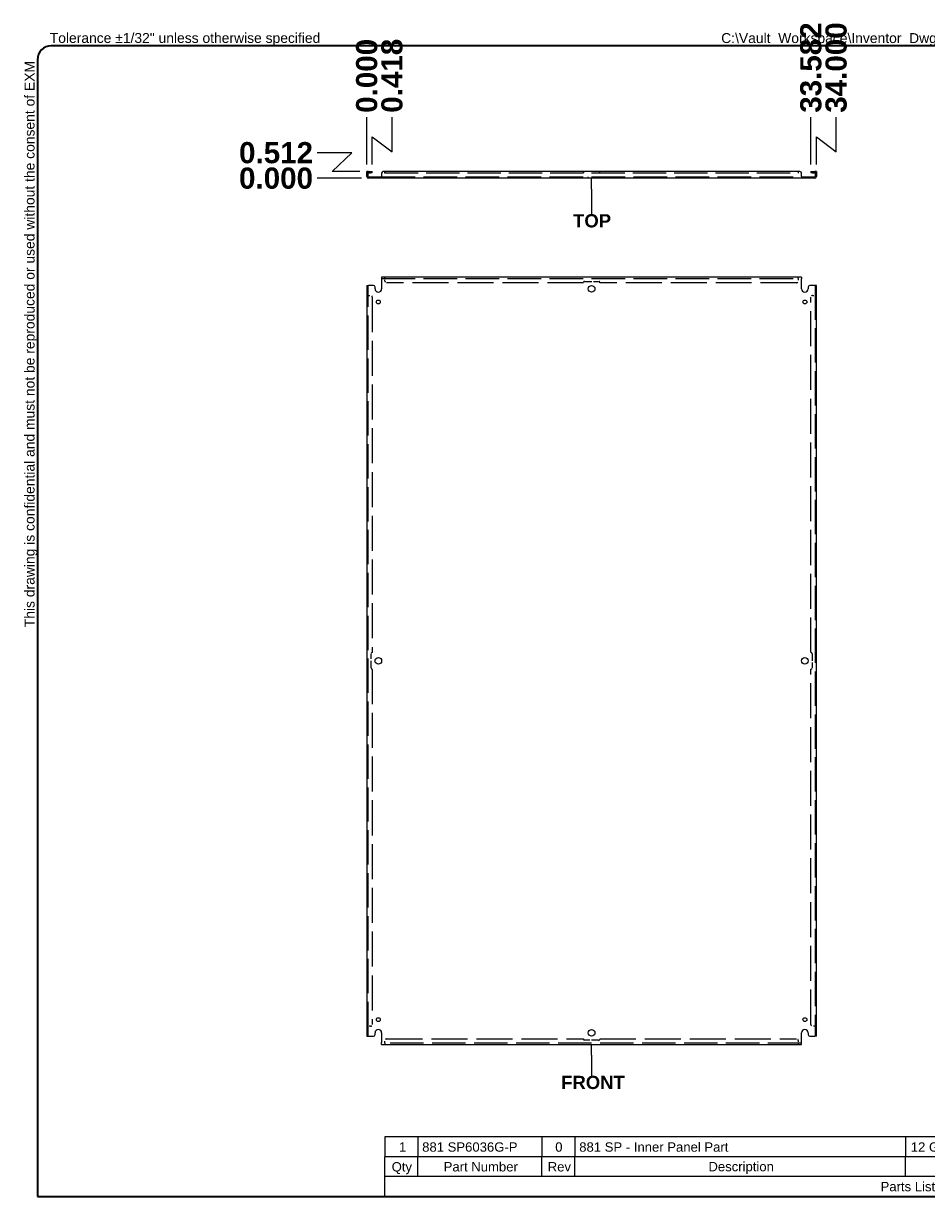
# Model space of a CAD drawing. Header units: inches. Extents: x 4 to 141, y 3 to 92.
# Tile 1 of 2: x 4 to 73, y 3 to 92. Entities that reach past the tile are written whole.
import ezdxf

# ---------------------------------------------------------------- set-up
doc = ezdxf.new("R2010")
doc.units = ezdxf.units.IN
doc.header["$LTSCALE"] = 13.333333
doc.header["$MEASUREMENT"] = 0
doc.linetypes.add('DASHED_SPACE', pattern=[0.2067, 0.1654, -0.0413])
doc.layers.get('0').update_dxf_attribs({"lineweight": 25})
for name, color, linetype, lineweight in [('Dimensions(ANSI)', 7, 'Continuous', 25), ('Hidden Edges(ANSI)', 7, 'DASHED_SPACE', 25), ('Sketch Geometry(ANSI)', 7, 'Continuous', 25), ('Symbols(ANSI)', 7, 'Continuous', 25), ('Visible Edges(ANSI)', 7, 'Continuous', 25)]:
    doc.layers.add(name, color=color, linetype=linetype, lineweight=lineweight)
doc.styles.add('Current-ANSI', font='arial.ttf')
doc.styles.add('Dimension-ANSI', font='arialbd.ttf')
doc.styles.add('Part List-ANSI', font='arial.ttf')
doc.dimstyles.new('INCH-ANSI', dxfattribs={"dimscale": 13.333333, "dimtxt": 0.12, "dimasz": 0.098425, "dimexe": 0.04, "dimexo": 0.04, "dimgap": 0.031496, "dimtad": 0, "dimtih": 1, "dimtoh": 1, "dimdec": 3, "dimrnd": 1e-08, "dimzin": 0, "dimdsep": 46, "dimtxsty": 'Dimension-ANSI', "dimcen": 0.09, "dimdle": 0.312, "dimclrd": 179, "dimclre": 179, "dimclrt": 7, "dimadec": 1, "dimazin": 0, "dimtfac": 1, "dimtdec": 3, "dimtofl": 0, "dimtmove": 0, "dimatfit": 3, "dimfxl": 1, "dimtolj": 1, "dimtzin": 4, "dimlwd": 25, "dimlwe": 25, "dimarcsym": 0})
doc.dimstyles.new('INCH-ANSI-VERTICAL', dxfattribs={"dimscale": 13.333333, "dimtxt": 0.12, "dimasz": 0.098425, "dimexe": 0.04, "dimexo": 0.04, "dimgap": 0.031496, "dimtad": 0, "dimtih": 1, "dimtoh": 1, "dimdec": 3, "dimrnd": 1e-08, "dimzin": 0, "dimdsep": 46, "dimtxsty": 'Dimension-ANSI', "dimcen": 0.09, "dimdle": 0.312, "dimclrd": 179, "dimclre": 179, "dimclrt": 7, "dimadec": 1, "dimazin": 0, "dimtfac": 1, "dimtdec": 3, "dimtofl": 0, "dimtmove": 0, "dimatfit": 3, "dimfxl": 1, "dimtolj": 1, "dimtzin": 4, "dimlwd": 25, "dimlwe": 25, "dimarcsym": 0})

# ---------------------------------------------------------------- blocks, each defined once
blk = doc.blocks.new('Parts List')
at = {"layer": 'Symbols(ANSI)'}
for p, q in [((13.023, 0.795), (3.548, 0.795)), ((3.548, 0.795), (3.548, 0.615)), ((3.848, 0.795), (3.848, 0.615)), ((4.973, 0.795), (4.973, 0.615)), ((5.273, 0.795), (5.273, 0.615)), ((8.273, 0.795), (8.273, 0.615)), ((10.023, 0.795), (10.023, 0.615)), ((11.523, 0.795), (11.523, 0.615)), ((13.023, 0.795), (13.023, 0.615)), ((13.023, 0.615), (3.548, 0.615)), ((3.548, 0.435), (3.548, 0.615)), ((3.848, 0.435), (3.848, 0.615)), ((4.973, 0.435), (4.973, 0.615)), ((5.273, 0.435), (5.273, 0.615)), ((8.273, 0.435), (8.273, 0.615)), ((10.023, 0.435), (10.023, 0.615)), ((11.523, 0.435), (11.523, 0.615)), ((13.023, 0.435), (13.023, 0.615)), ((3.548, 0.255), (3.548, 0.435)), ((13.023, 0.435), (3.548, 0.435)), ((13.023, 0.255), (13.023, 0.435)), ((13.023, 0.255), (3.548, 0.255))]:
    blk.add_line(p, q, dxfattribs=at)
at = {"layer": 'Symbols(ANSI)', "char_height": 0.085, "attachment_point": 7, "line_spacing_factor": 0.25, "style": 'Part List-ANSI'}
for s, insert in [('1', (3.678, 0.662)), ('881 SP6036G-P', (3.888, 0.66)), ('0', (5.095, 0.66)), ('881 SP - Inner Panel Part', (5.313, 0.66)), ('12 Ga Galvanized', (8.321, 0.66)), ('Unpainted', (10.068, 0.638)), ('Galvanized', (11.565, 0.66)), ('Qty', (3.611, 0.456)), ('Part Number', (4.083, 0.481)), ('Rev', (5.027, 0.481)), ('Description', (6.485, 0.458)), ('Material', (8.946, 0.481)), ('Color', (10.637, 0.48)), ('Finish', (12.125, 0.481)), ('Parts List', (8.047, 0.301))]:
    blk.add_mtext(s, dxfattribs=dict(at, insert=insert))
blk = doc.blocks.new('Datum Identifier1')
at = {"layer": 'Symbols(ANSI)', "color": 7, "linetype": 'Continuous', "lineweight": 25}
for q in [(5.425, 1.634), (5.425, 1.536), (5.425, 1.352)]:
    blk.add_line((5.425, 1.536), q, dxfattribs=at)
at = {"layer": 'Symbols(ANSI)', "color": 7, "insert": (5.149, 1.228), "char_height": 0.12, "attachment_point": 7, "line_spacing_factor": 0.25, "style": 'Dimension-ANSI'}
blk.add_mtext('FRONT', dxfattribs=at)
blk = doc.blocks.new('Datum Identifier2')
at = {"layer": 'Symbols(ANSI)', "color": 7, "linetype": 'Continuous', "lineweight": 25}
for p, q in [((5.425, 9.393), (5.425, 9.491)), ((5.425, 9.393), (5.425, 9.352)), ((5.425, 9.352), (5.425, 9.168))]:
    blk.add_line(p, q, dxfattribs=at)
at = {"layer": 'Symbols(ANSI)', "color": 7, "insert": (5.257, 9.044), "char_height": 0.12, "attachment_point": 7, "line_spacing_factor": 0.25, "style": 'Dimension-ANSI'}
blk.add_mtext('TOP', dxfattribs=at)
blk = doc.blocks.new('*D12')
at = {"layer": 'Defpoints', "color": 0, "linetype": 'Continuous', "transparency": 16777216}
for p in [(30.2, 84.997), (30.2, 80.878), (30.2, 80.878)]:
    blk.add_point(p, dxfattribs=at)
at = {"layer": 'Dimensions(ANSI)', "color": 179, "linetype": 'Continuous', "lineweight": 25, "transparency": 16777216}
blk.add_line((30.2, 81.411), (30.2, 84.997), dxfattribs=at)
at = {"layer": 'Dimensions(ANSI)', "color": 7, "linetype": 'Continuous', "lineweight": 25, "transparency": 16777216, "insert": (30.2, 88.111), "char_height": 1.6, "attachment_point": 5, "rotation": 90, "style": 'Dimension-ANSI'}
blk.add_mtext('\\A1;0.000', dxfattribs=at)
blk = doc.blocks.new('*D13')
at = {"layer": 'Defpoints', "color": 0, "linetype": 'Continuous', "transparency": 16777216}
for p in [(32.111, 84.997), (30.2, 80.878), (30.618, 80.878)]:
    blk.add_point(p, dxfattribs=at)
at = {"layer": 'Dimensions(ANSI)', "color": 179, "linetype": 'Continuous', "lineweight": 25, "transparency": 16777216}
for p, q in [((32.111, 82.372), (32.111, 84.997)), ((30.618, 81.411), (30.618, 83.502)), ((30.618, 83.502), (32.111, 82.372))]:
    blk.add_line(p, q, dxfattribs=at)
at = {"layer": 'Dimensions(ANSI)', "color": 7, "linetype": 'Continuous', "lineweight": 25, "transparency": 16777216, "insert": (32.111, 88.116), "char_height": 1.6, "attachment_point": 5, "rotation": 90, "style": 'Dimension-ANSI'}
blk.add_mtext('\\A1;0.418', dxfattribs=at)
blk = doc.blocks.new('*D14')
at = {"layer": 'Defpoints', "color": 0, "linetype": 'Continuous', "transparency": 16777216}
for p in [(63.782, 84.997), (30.2, 80.878), (63.782, 80.878)]:
    blk.add_point(p, dxfattribs=at)
at = {"layer": 'Dimensions(ANSI)', "color": 179, "linetype": 'Continuous', "lineweight": 25, "transparency": 16777216}
blk.add_line((63.782, 81.411), (63.782, 84.997), dxfattribs=at)
at = {"layer": 'Dimensions(ANSI)', "color": 7, "linetype": 'Continuous', "lineweight": 25, "transparency": 16777216, "insert": (63.782, 88.737), "char_height": 1.6, "attachment_point": 5, "rotation": 90, "style": 'Dimension-ANSI'}
blk.add_mtext('\\A1;33.582', dxfattribs=at)
blk = doc.blocks.new('*D15')
at = {"layer": 'Defpoints', "color": 0, "linetype": 'Continuous', "transparency": 16777216}
for p in [(65.693, 84.997), (30.2, 80.878), (64.2, 80.878)]:
    blk.add_point(p, dxfattribs=at)
at = {"layer": 'Dimensions(ANSI)', "color": 179, "linetype": 'Continuous', "lineweight": 25, "transparency": 16777216}
for p, q in [((65.693, 82.372), (65.693, 84.997)), ((64.2, 81.411), (64.2, 83.502)), ((64.2, 83.502), (65.693, 82.372))]:
    blk.add_line(p, q, dxfattribs=at)
at = {"layer": 'Dimensions(ANSI)', "color": 7, "linetype": 'Continuous', "lineweight": 25, "transparency": 16777216, "insert": (65.693, 88.738), "char_height": 1.6, "attachment_point": 5, "rotation": 90, "style": 'Dimension-ANSI'}
blk.add_mtext('\\A1;34.000', dxfattribs=at)
blk = doc.blocks.new('*D20')
at = {"layer": 'Defpoints', "color": 0, "linetype": 'Continuous', "transparency": 16777216}
for p in [(26.454, 80.366), (30.336, 80.366), (30.336, 80.366)]:
    blk.add_point(p, dxfattribs=at)
at = {"layer": 'Dimensions(ANSI)', "color": 179, "linetype": 'Continuous', "lineweight": 25, "transparency": 16777216}
blk.add_line((29.803, 80.366), (26.454, 80.366), dxfattribs=at)
at = {"layer": 'Dimensions(ANSI)', "color": 7, "linetype": 'Continuous', "lineweight": 25, "transparency": 16777216, "insert": (23.339, 80.366), "char_height": 1.6, "attachment_point": 5, "style": 'Dimension-ANSI'}
blk.add_mtext('\\A1;0.000', dxfattribs=at)
blk = doc.blocks.new('*D21')
at = {"layer": 'Defpoints', "color": 0, "linetype": 'Continuous', "transparency": 16777216}
for p in [(26.454, 82.292), (30.2, 80.878), (30.336, 80.366)]:
    blk.add_point(p, dxfattribs=at)
at = {"layer": 'Dimensions(ANSI)', "color": 179, "linetype": 'Continuous', "lineweight": 25, "transparency": 16777216}
for p, q in [((29.079, 82.292), (26.454, 82.292)), ((27.575, 80.878), (29.079, 82.292)), ((29.667, 80.878), (27.575, 80.878))]:
    blk.add_line(p, q, dxfattribs=at)
at = {"layer": 'Dimensions(ANSI)', "color": 7, "linetype": 'Continuous', "lineweight": 25, "transparency": 16777216, "insert": (23.34, 82.292), "char_height": 1.6, "attachment_point": 5, "style": 'Dimension-ANSI'}
blk.add_mtext('\\A1;0.512', dxfattribs=at)
blk = doc.blocks.new('Borders EXM - B (Inch)')
at = {"layer": 'Sketch Geometry(ANSI)', "linetype": 'Continuous', "lineweight": 35}
for p, q in [((16.398, 10.692), (0.523, 10.692)), ((0.398, 10.567), (0.398, 0.255)), ((16.523, 0.38), (16.523, 10.567)), ((0.398, 0.255), (16.398, 0.255))]:
    blk.add_line(p, q, dxfattribs=at)
for centre, start, end in [((0.523, 10.567), 90, 180), ((16.398, 10.567), 0, 90), ((16.398, 0.38), 270, 0)]:
    blk.add_arc(centre, 0.125, start, end, dxfattribs=at)
at = {"layer": 'Symbols(ANSI)', "color": 7, "char_height": 0.09, "attachment_point": 7, "style": 'Current-ANSI'}
for s, insert in [('Tolerance ±1/32" unless otherwise specified', (0.509, 10.692)), ('Tolérance ±1/32" sauf spécification contraire', (13.93, 10.691))]:
    blk.add_mtext(s, dxfattribs=dict(at, insert=insert))
for s, insert, rotation in [('This drawing is confidential and must not be reproduced or used without the consent of EXM', (0.398, 5.419), 90), ('Ce dessin est confidentiel et ne doit pas être reproduit ou utilisé sans le consentement de EXM', (16.522, 10.576), 270)]:
    blk.add_mtext(s, dxfattribs=dict(at, insert=insert, rotation=rotation))
at = {"layer": 'Symbols(ANSI)', "color": 7, "style": 'Current-ANSI'}
blk.add_attdef('FILENAME_AND_PATH_001', (6.601, 10.718), '', height=0.09, dxfattribs=at)

msp = doc.modelspace()

# ---------------------------------------------------------------- linework, layer by layer
at = {"layer": 'Hidden Edges(ANSI)', "ltscale": 0.023899}
for p, q in [((30.3051, 80.7413), (30.2001, 80.7413)), ((30.5246, 80.8775), (30.5246, 80.7725)), ((46.5751, 80.8775), (46.5751, 80.7725)), ((47.8251, 80.7725), (47.8251, 80.8775)), ((63.8756, 80.8775), (63.8756, 80.7725)), ((64.0951, 80.7413), (64.2001, 80.7413)), ((30.9301, 80.3655), (30.9301, 80.4705)), ((31.2201, 80.3655), (31.2201, 80.4705)), ((46.9501, 80.3655), (46.9501, 80.4705)), ((47.4501, 80.3655), (47.4501, 80.4705)), ((63.1801, 80.4705), (63.1801, 80.3655)), ((63.4701, 80.4705), (63.4701, 80.3655)), ((31.5749, 72.7872), (31.5749, 72.8922)), ((31.5751, 72.7872), (31.5751, 72.8922)), ((62.8251, 72.7872), (62.8251, 72.8922)), ((62.8253, 72.7872), (62.8253, 72.8922)), ((30.3051, 71.5174), (30.2001, 71.5174)), ((30.3051, 71.5172), (30.2001, 71.5172)), ((64.0951, 71.5174), (64.2001, 71.5174)), ((64.0951, 71.5172), (64.2001, 71.5172)), ((30.3051, 16.2672), (30.2001, 16.2672)), ((30.3051, 16.267), (30.2001, 16.267)), ((64.0951, 16.2672), (64.2001, 16.2672)), ((64.0951, 16.267), (64.2001, 16.267)), ((31.5749, 14.9972), (31.5749, 14.8922)), ((31.5751, 14.9972), (31.5751, 14.8922)), ((62.8251, 14.9972), (62.8251, 14.8922)), ((62.8253, 14.9972), (62.8253, 14.8922))]:
    msp.add_line(p, q, dxfattribs=at)
at = {"layer": 'Hidden Edges(ANSI)', "ltscale": 1.13389}
msp.add_line((31.5751, 80.7725), (62.8251, 80.7725), dxfattribs=at)
at = {"layer": 'Hidden Edges(ANSI)', "ltscale": 1.152032}
for p, q in [((31.3251, 80.4705), (63.0751, 80.4705)), ((31.3251, 72.7872), (63.0751, 72.7872)), ((63.0751, 14.9972), (31.3251, 14.9972))]:
    msp.add_line(p, q, dxfattribs=at)
at = {"layer": 'Hidden Edges(ANSI)', "ltscale": 0.01103}
for p, q in [((31.5751, 72.7872), (31.5751, 72.7562)), ((62.8251, 72.7872), (62.8251, 72.7562)), ((30.3051, 71.5172), (30.3361, 71.5172)), ((64.0951, 71.5172), (64.0641, 71.5172)), ((30.3051, 16.2672), (30.3361, 16.2672)), ((64.0951, 16.2672), (64.0641, 16.2672)), ((31.5751, 14.9972), (31.5751, 15.0282)), ((62.8251, 14.9972), (62.8251, 15.0282))]:
    msp.add_line(p, q, dxfattribs=at)
at = {"layer": 'Hidden Edges(ANSI)', "ltscale": 0.035784}
for p, q in [((31.5751, 72.5992), (31.5751, 72.7562)), ((62.8251, 72.7562), (62.8251, 72.5992)), ((30.3361, 71.5172), (30.4931, 71.5172)), ((63.9071, 71.5172), (64.0641, 71.5172)), ((30.4931, 16.2672), (30.3361, 16.2672)), ((64.0641, 16.2672), (63.9071, 16.2672)), ((31.5751, 15.0282), (31.5751, 15.1852)), ((62.8251, 15.1852), (62.8251, 15.0282))]:
    msp.add_line(p, q, dxfattribs=at)
at = {"layer": 'Hidden Edges(ANSI)', "ltscale": 1.176654}
for p, q in [((30.3051, 15.5172), (30.3051, 72.2672)), ((64.0951, 72.2672), (64.0951, 15.5172))]:
    msp.add_line(p, q, dxfattribs=at)
at = {"layer": 'Hidden Edges(ANSI)', "ltscale": 1.233672}
for p, q in [((46.5751, 72.4742), (31.7001, 72.4742)), ((62.7001, 72.4742), (47.8251, 72.4742)), ((31.7001, 15.3102), (46.5751, 15.3102)), ((47.8251, 15.3102), (62.7001, 15.3102))]:
    msp.add_line(p, q, dxfattribs=at)
at = {"layer": 'Hidden Edges(ANSI)', "ltscale": 0.242863}
for p, q in [((46.6686, 72.5677), (47.7316, 72.5677)), ((30.5246, 43.3607), (30.5246, 44.4237)), ((63.8756, 44.4237), (63.8756, 43.3607)), ((47.7316, 15.2167), (46.6686, 15.2167))]:
    msp.add_line(p, q, dxfattribs=at)
at = {"layer": 'Hidden Edges(ANSI)', "ltscale": 1.200179}
for p, q in [((30.6181, 71.3922), (30.6181, 44.5172)), ((63.7821, 44.5172), (63.7821, 71.3922)), ((30.6181, 43.2672), (30.6181, 16.3922)), ((63.7821, 16.3922), (63.7821, 43.2672))]:
    msp.add_line(p, q, dxfattribs=at)
at = {"layer": 'Hidden Edges(ANSI)', "ltscale": 0.041579}
for centre, start, end in [((30.3361, 80.7415), 103.17589, 180), ((64.0641, 80.7415), 0, 76.82411)]:
    msp.add_arc(centre, 0.136, start, end, dxfattribs=at)
at = {"layer": 'Hidden Edges(ANSI)', "ltscale": 0.044778}
for centre, start, end in [((31.7001, 72.5992), 180, 270), ((62.7001, 72.5992), 270, 0), ((30.4931, 71.3922), 0, 90), ((63.9071, 71.3922), 90, 180), ((30.4931, 16.3922), 270, 0), ((63.9071, 16.3922), 180, 270), ((31.7001, 15.1852), 90, 180), ((62.7001, 15.1852), 0, 90)]:
    msp.add_arc(centre, 0.125, start, end, dxfattribs=at)
at = {"layer": 'Hidden Edges(ANSI)', "ltscale": 0.033469}
for centre, start, end in [((46.6686, 72.4742), 90, 180), ((47.7316, 72.4742), 0, 90), ((30.6181, 44.4237), 90, 180), ((63.7821, 44.4237), 0, 90), ((30.6181, 43.3607), 180, 270), ((63.7821, 43.3607), 270, 0), ((46.6686, 15.3102), 180, 270), ((47.7316, 15.3102), 270, 0)]:
    msp.add_arc(centre, 0.0935, start, end, dxfattribs=at)
at = {"layer": 'Visible Edges(ANSI)'}
for p, q in [((30.2001, 80.7525), (30.2001, 80.8775)), ((30.3051, 80.8775), (30.2001, 80.8775)), ((30.2001, 80.5015), (30.2001, 80.7525)), ((30.3051, 80.8775), (30.3051, 80.7525)), ((30.3051, 80.5015), (30.3051, 80.7525)), ((30.3361, 80.8775), (30.4931, 80.8775)), ((30.3361, 80.7725), (30.4931, 80.7725)), ((30.4931, 80.8775), (30.6181, 80.8775)), ((30.6181, 80.7725), (30.4931, 80.7725)), ((30.6181, 80.7725), (30.6181, 80.8775)), ((31.3251, 80.7525), (31.3251, 80.5015)), ((31.5749, 80.8775), (31.4501, 80.8775)), ((31.5749, 80.7413), (31.5749, 80.8775)), ((31.5751, 80.7413), (31.5749, 80.7413)), ((62.8251, 80.8775), (31.5751, 80.8775)), ((31.5751, 80.8775), (31.5751, 80.7415)), ((31.5751, 80.7415), (31.5751, 80.7413)), ((62.8251, 80.8775), (62.8251, 80.7415)), ((62.8251, 80.7413), (62.8251, 80.7415)), ((62.8253, 80.7413), (62.8251, 80.7413)), ((62.8253, 80.8775), (62.8253, 80.7413)), ((62.9501, 80.8775), (62.8253, 80.8775)), ((63.0751, 80.5015), (63.0751, 80.7525)), ((63.7821, 80.8775), (63.9071, 80.8775)), ((63.7821, 80.8775), (63.7821, 80.7725)), ((63.9071, 80.7725), (63.7821, 80.7725)), ((63.9071, 80.8775), (64.0641, 80.8775)), ((63.9071, 80.7725), (64.0641, 80.7725)), ((64.0951, 80.7525), (64.0951, 80.8775)), ((64.2001, 80.8775), (64.0951, 80.8775)), ((64.0951, 80.7525), (64.0951, 80.5015)), ((64.2001, 80.8775), (64.2001, 80.7525)), ((64.2001, 80.7525), (64.2001, 80.5015)), ((30.3361, 80.4705), (30.7001, 80.4705)), ((30.7001, 80.3655), (30.3361, 80.3655)), ((30.7001, 80.4705), (30.8251, 80.4705)), ((30.8251, 80.3655), (30.7001, 80.3655)), ((30.8251, 80.3655), (30.8251, 80.4705)), ((30.8251, 80.4705), (31.3251, 80.4705)), ((31.3251, 80.3655), (30.8251, 80.3655)), ((31.3251, 80.5015), (31.3251, 80.3655)), ((63.0751, 80.3655), (31.3251, 80.3655)), ((63.0751, 80.5015), (63.0751, 80.3655)), ((63.0751, 80.4705), (63.5751, 80.4705)), ((63.5751, 80.3655), (63.0751, 80.3655)), ((63.5751, 80.4705), (63.7001, 80.4705)), ((63.5751, 80.4705), (63.5751, 80.3655)), ((63.7001, 80.3655), (63.5751, 80.3655)), ((63.7001, 80.4705), (64.0641, 80.4705)), ((64.0641, 80.3655), (63.7001, 80.3655)), ((63.0751, 72.8922), (31.3251, 72.8922)), ((31.3251, 72.8922), (31.3251, 72.7562)), ((31.3251, 72.7562), (31.3251, 72.0172)), ((63.0751, 72.8922), (63.0751, 72.7562)), ((63.0751, 72.0172), (63.0751, 72.7562)), ((30.2001, 72.2672), (30.3361, 72.2672)), ((30.2001, 72.2672), (30.2001, 15.5172)), ((30.7001, 72.2672), (30.3361, 72.2672)), ((30.8251, 72.0172), (30.8251, 72.1422)), ((63.5751, 72.1422), (63.5751, 72.0172)), ((64.0641, 72.2672), (63.7001, 72.2672)), ((64.2001, 72.2672), (64.0641, 72.2672)), ((64.2001, 15.5172), (64.2001, 72.2672)), ((30.2001, 15.5172), (30.3361, 15.5172)), ((30.3361, 15.5172), (30.7001, 15.5172)), ((30.8251, 15.6422), (30.8251, 15.7672)), ((31.3251, 15.7672), (31.3251, 15.0282)), ((63.0751, 15.0282), (63.0751, 15.7672)), ((63.5751, 15.7672), (63.5751, 15.6422)), ((63.7001, 15.5172), (64.0641, 15.5172)), ((64.2001, 15.5172), (64.0641, 15.5172)), ((31.3251, 14.8922), (31.3251, 15.0282)), ((31.3251, 14.8922), (63.0751, 14.8922)), ((63.0751, 14.8922), (63.0751, 15.0282))]:
    msp.add_line(p, q, dxfattribs=at)
for centre, radius in [((47.2001, 72.0172), 0.25), ((31.0751, 71.0172), 0.145), ((63.3251, 71.0172), 0.145), ((31.0751, 43.8922), 0.25), ((63.3251, 43.8922), 0.25), ((31.0751, 16.7672), 0.145), ((63.3251, 16.7672), 0.145), ((47.2001, 15.7672), 0.25)]:
    msp.add_circle(centre, radius, dxfattribs=at)
for centre, radius, start, end in [((30.3361, 80.7415), 0.136, 90, 103.17589), ((30.3361, 80.7415), 0.031, 90, 180), ((31.4501, 80.7525), 0.125, 90, 180), ((62.9501, 80.7525), 0.125, 0, 90), ((64.0641, 80.7415), 0.136, 76.82411, 90), ((64.0641, 80.7415), 0.031, 0, 90), ((30.3361, 80.5015), 0.136, 180, 270), ((30.3361, 80.5015), 0.031, 180, 270), ((64.0641, 80.5015), 0.136, 270, 0), ((64.0641, 80.5015), 0.031, 270, 0), ((30.7001, 72.1422), 0.125, 0, 90), ((31.0751, 72.0172), 0.25, 180, 0), ((63.3251, 72.0172), 0.25, 180, 0), ((63.7001, 72.1422), 0.125, 90, 180), ((31.0751, 15.7672), 0.25, 0, 180), ((63.3251, 15.7672), 0.25, 0, 180), ((30.7001, 15.6422), 0.125, 270, 0), ((63.7001, 15.6422), 0.125, 180, 270)]:
    msp.add_arc(centre, radius, start, end, dxfattribs=at)

# ---------------------------------------------------------------- block references
at = {"xscale": 8.333333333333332, "yscale": 8.333333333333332, "zscale": 8.333333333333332}
msp.add_blockref('Borders EXM - B (Inch)', (1.9893, 1.2727), dxfattribs=at).add_auto_attribs({'FILENAME_AND_PATH_001': 'C:\\Vault_Workspace\\Inventor_Dwg\\Inv-8\\881SP\\881SP6036G.idw'})
at = {"layer": 'Symbols(ANSI)', "xscale": 8.333333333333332, "yscale": 8.333333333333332, "zscale": 8.333333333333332}
for name in ['Datum Identifier2', 'Datum Identifier1', 'Parts List']:
    msp.add_blockref(name, (1.9893, 1.2727), dxfattribs=at)

# ---------------------------------------------------------------- dimensions: what is measured, and where the dimension line sits
at = {"layer": 'Dimensions(ANSI)', "color": 179, "linetype": 'Continuous', "lineweight": 25, "true_color": 0x262658}
for feature_location, offset, dtype, origin, dimstyle, picture, middle in [((64.2001, 80.8775), (1.4928, 4.119), 1, (30.2001, 80.8775), 'INCH-ANSI-VERTICAL', '*D15', (65.6929, 88.7376)), ((63.7821, 80.8775), (0, 4.119), 1, (30.2001, 80.8775), 'INCH-ANSI-VERTICAL', '*D14', (63.7821, 88.7365)), ((30.2000741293, 80.8775326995), (0, 4.1189993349), 1, (30.2000741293, 80.8775326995), 'INCH-ANSI-VERTICAL', '*D12', (30.2000741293, 88.1111590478)), ((30.6181, 80.8775), (1.4928, 4.119), 1, (30.2001, 80.8775), 'INCH-ANSI-VERTICAL', '*D13', (32.1109, 88.1161)), ((30.2001, 80.8775), (-3.7462, 1.4141), 0, (30.3361, 80.3655), 'INCH-ANSI', '*D21', (23.3404, 82.2917)), ((30.3360741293, 80.3655326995), (-3.8821642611, 0), 0, (30.3360741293, 80.3655326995), 'INCH-ANSI', '*D20', (23.3392828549, 80.3655326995))]:
    dim = msp.add_ordinate_dim(feature_location=feature_location, offset=offset, dtype=dtype, origin=origin, dimstyle=dimstyle, override={"dimgap": 0.031496, "dimtad": 0, "dimdec": 3, "dimlfac": 1, "dimtol": 0, "dimlim": 0, "dimtp": 0, "dimtm": 0, "dimtdec": 3}, dxfattribs=at)
    dim.commit()
    dim.dimension.update_dxf_attribs({"geometry": picture, "text_midpoint": middle})

doc.saveas('drawing.dxf')
